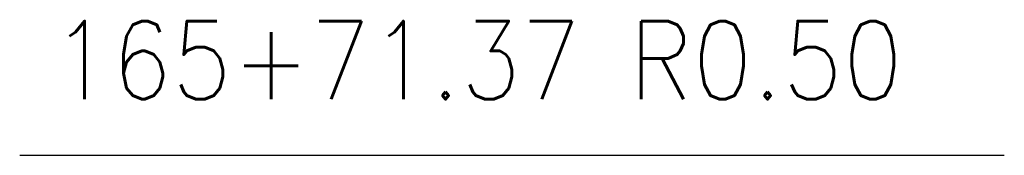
# Model space of a CAD drawing. Extents: x 167754 to 212748, y 396132 to 454338.
# Tile 84 of 150: x 209180.88 to 209198.55, y 400296.54 to 400298.97. Entities that reach past the tile are written whole.
import ezdxf
from ezdxf.enums import TextEntityAlignment as Align

# ---------------------------------------------------------------- set-up
doc = ezdxf.new("R2010")
doc.units = 0
doc.header["$MEASUREMENT"] = 0
doc.layers.add('SC_SCRATCH-6', color=6, linetype='CONTINUOUS')
doc.styles.add('romans', font='romans.shx', dxfattribs={"width": 0.75, "oblique": 22.5})
doc.styles.get("Standard").update_dxf_attribs({"font": 'romans.shx', "width": 0.9})
doc.dimstyles.new('4P', dxfattribs={"dimscale": 4, "dimtxt": 0.14, "dimasz": 0.14, "dimexe": 0.05, "dimexo": 0.05, "dimgap": 0.05, "dimtad": 1, "dimzin": 0, "dimdsep": 46, "dimtxsty": 'romans', "dimcen": 0, "dimdle": 0.1, "dimclrd": 1, "dimclre": 1, "dimclrt": 7, "dimaunit": 1, "dimadec": 4, "dimazin": 0, "dimtfac": 1, "dimtmove": 0, "dimatfit": 2, "dimfxl": 1, "dimtvp": 1, "dimtolj": 1, "dimtzin": 0, "dimarcsym": 0})

msp = doc.modelspace()

# ---------------------------------------------------------------- texts
at = {"layer": 'SC_SCRATCH-6', "width": 0.9}
msp.add_text('165+71.37 R0.50', height=1.4, dxfattribs=at).set_placement((209181.453, 400298.241), align=Align.MIDDLE_LEFT)

# ---------------------------------------------------------------- leaders
at = {"layer": 'SC_SCRATCH-6', "has_arrowhead": 0}
msp.add_leader([(209180.884, 400296.538), (209180.893, 400296.541), (209198.553, 400296.541)], dimstyle='4P', override={"dimscale": 20, "dimasz": 0.1}, dxfattribs=at)

doc.saveas('drawing.dxf')
